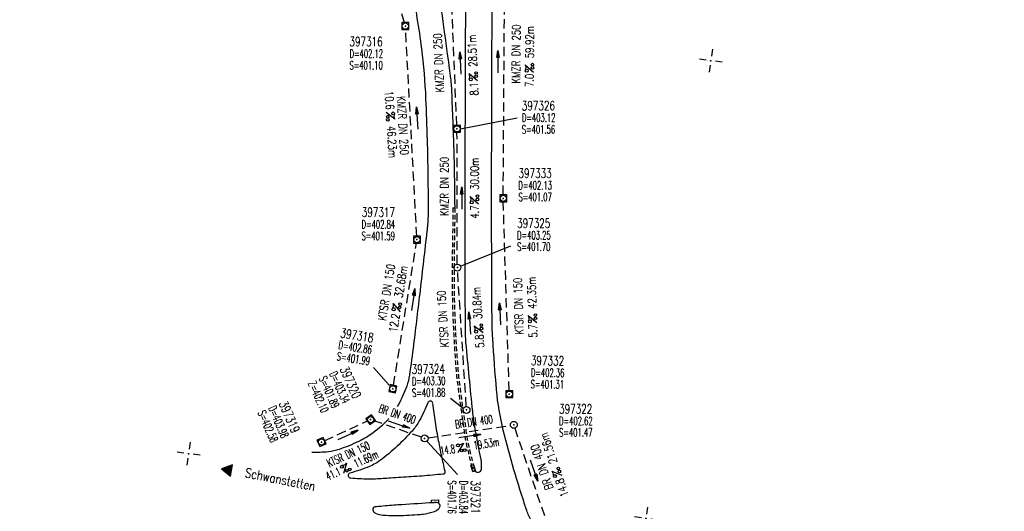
# Model space of a CAD drawing. Extents: x 0 to 1135, y 0 to 594.
# Tile 6 of 44: x 175 to 388, y 111 to 217. Entities that reach past the tile are written whole.
import ezdxf
from ezdxf.enums import TextEntityAlignment as Align

# ---------------------------------------------------------------- set-up
doc = ezdxf.new("R2010")
doc.units = 0
doc.header["$LTSCALE"] = 2
doc.header["$MEASUREMENT"] = 0
for name, pattern in [('AUSGEZOGEN', [0]), ('GESTRICH-X2', [1.5, 1, -0.5]), ('GESTRICHELT', [0.75, 0.5, -0.25])]:
    doc.linetypes.add(name, pattern=pattern)
doc.layers.get('0').update_dxf_attribs({"linetype": 'AUSGEZOGEN'})
for name, color, linetype in [('FBR', 8, 'CONTINUOUS'), ('KANAL', 7, 'GESTRICH-X2'), ('NETZ', 250, 'CONTINUOUS'), ('PFEIL', 7, 'CONTINUOUS'), ('SCHACHTNR', 6, 'CONTINUOUS'), ('SCHLITZR', 7, 'GESTRICHELT'), ('SCHRIFT', 7, 'CONTINUOUS'), ('SCHSYMBOL', 7, 'CONTINUOUS'), ('TEXTO', 4, 'CONTINUOUS'), ('TEXTU', 4, 'CONTINUOUS')]:
    doc.layers.add(name, color=color, linetype=linetype)
doc.styles.add('ROMANS', font='romans.shx', dxfattribs={"width": 0.8})

# ---------------------------------------------------------------- blocks, each defined once
blk = doc.blocks.new('IKR')
at = {"color": 0}
for p, q in [((0, 1), (0, 2.5)), ((-2.5, 0), (-1, 0)), ((1, 0), (2.5, 0)), ((0, -2.5), (0, -1))]:
    blk.add_line(p, q, dxfattribs=at)
blk.add_circle((0, 0), 0.05, dxfattribs=at)
blk.add_point((0, 0), dxfattribs=at)
blk = doc.blocks.new('PROM')
blk.add_line((1.57, 1.82), (0.02, 0.02))
for centre, radius in [((0.32, 1.51), 0.317), ((0.94, 0.29), 0.283), ((1.64, 0.29), 0.283)]:
    blk.add_circle(centre, radius)
blk.add_arc((0.99, 2.68), 1.03, 239.1414, 303.3549)
blk = doc.blocks.new('PFEIL2')
at = {"color": 0}
for p, q in [((0.88, 0), (-2.4, -0.01)), ((0.88, -0.27), (0.88, 0.28)), ((0.88, 0.28), (2.43, 0.01)), ((0.91, 0.27), (0.88, 0.26)), ((0.97, 0.26), (0.88, 0.25)), ((1.02, 0.25), (0.88, 0.23)), ((1.07, 0.24), (0.88, 0.21)), ((1.13, 0.23), (0.88, 0.19)), ((1.18, 0.22), (0.88, 0.17)), ((1.24, 0.21), (0.88, 0.15)), ((1.29, 0.21), (0.88, 0.14)), ((1.34, 0.2), (0.88, 0.12)), ((1.4, 0.19), (0.88, 0.1)), ((1.45, 0.18), (0.88, 0.08)), ((1.51, 0.17), (0.88, 0.06)), ((1.56, 0.16), (0.88, 0.04)), ((1.61, 0.15), (0.88, 0.02)), ((1.67, 0.14), (0.88, 0.01)), ((1.72, 0.13), (0.88, -0.01)), ((1.78, 0.12), (0.88, -0.03)), ((1.83, 0.11), (0.88, -0.05)), ((1.88, 0.1), (0.88, -0.07)), ((1.94, 0.09), (0.88, -0.09)), ((2.05, 0.08), (0.88, -0.12)), ((1.99, 0.08), (0.88, -0.11)), ((2.1, 0.07), (0.88, -0.14)), ((2.15, 0.06), (0.88, -0.16)), ((2.21, 0.05), (0.88, -0.18)), ((2.26, 0.04), (0.88, -0.2)), ((2.32, 0.03), (0.88, -0.22)), ((2.37, 0.02), (0.88, -0.23)), ((2.42, 0.01), (0.88, -0.25)), ((2.43, 0.01), (0.88, -0.27))]:
    blk.add_line(p, q, dxfattribs=at)
blk = doc.blocks.new('20')
blk.add_lwpolyline([(-0.75, -0.75), (0.75, -0.75), (0.75, 0.75), (-0.75, 0.75)], close=True)
blk.add_circle((0, 0), 0.676)
blk.add_point((0, 0))
blk = doc.blocks.new('GST')
at = {"color": 0}
blk.add_circle((0, 0), 0.75, dxfattribs=at)
blk.add_point((0, 0), dxfattribs=at)
blk = doc.blocks.new('10')
blk.add_blockref('GST', (0, 0))
blk = doc.blocks.new('30')
at = {"color": 0}
for p, q in [((-0.75, -0.29), (-0.75, 0.29)), ((-0.75, 0.29), (0.75, 0.29)), ((0.75, 0.29), (0.75, -0.29)), ((0.75, -0.29), (-0.75, -0.29))]:
    blk.add_line(p, q, dxfattribs=at)
blk.add_point((0, 0), dxfattribs=at)
blk = doc.blocks.new('30S')
at = {"color": 0}
for p, q in [((-0.75, -0.58), (-0.75, 0)), ((-0.75, 0), (0.75, 0)), ((0.75, 0), (0.75, -0.58)), ((0.75, -0.58), (-0.75, -0.58))]:
    blk.add_line(p, q, dxfattribs=at)
blk.add_point((0, 0), dxfattribs=at)
blk = doc.blocks.new('RPFEIL')
at = {"color": 0}
for p, q in [((0, 0), (-1.25, -2.17)), ((-1.15, -2.17), (-1.15, -1.99)), ((-1.05, -2.17), (-1.05, -1.82)), ((-0.95, -2.17), (-0.95, -1.65)), ((-0.85, -2.17), (-0.85, -1.47)), ((-0.75, -2.17), (-0.75, -1.3)), ((-0.65, -2.17), (-0.65, -1.13)), ((-0.55, -2.17), (-0.55, -0.95)), ((-0.45, -2.17), (-0.45, -0.78)), ((-0.35, -2.17), (-0.35, -0.61)), ((-0.25, -2.17), (-0.25, -0.43)), ((-0.15, -2.17), (-0.15, -0.26)), ((-0.05, -2.17), (-0.05, -0.09)), ((1.25, -2.17), (0, 0)), ((0.05, -2.17), (0.05, -0.09)), ((0.15, -2.17), (0.15, -0.26)), ((0.25, -2.17), (0.25, -0.43)), ((0.35, -2.17), (0.35, -0.61)), ((0.45, -2.17), (0.45, -0.78)), ((0.55, -2.17), (0.55, -0.95)), ((0.65, -2.17), (0.65, -1.13)), ((0.75, -2.17), (0.75, -1.3)), ((0.85, -2.17), (0.85, -1.47)), ((0.95, -2.17), (0.95, -1.65)), ((1.05, -2.17), (1.05, -1.82)), ((1.15, -2.17), (1.15, -1.99)), ((-1.25, -2.17), (1.25, -2.17))]:
    blk.add_line(p, q, dxfattribs=at)

msp = doc.modelspace()

# ---------------------------------------------------------------- linework, layer by layer
at = {"layer": 'FBR'}
for points in [[(285.43, 108.89, -0.036766), (284.46, 111.22, -0.019619), (279.49, 128.26, -0.039575), (278.04, 136.95, -0.006225), (277.21, 148.08, -0.013872), (277.05, 153.09, -0.000623), (276.97, 170.36, -0.001282), (276.96, 178.76, -0.000007), (276.99, 196.85, -0.000085), (277, 198.26, -0.000014), (277, 202.15, -0.000025), (277.01, 204.32, -0.00065), (277.02, 206.99, -0.00017), (277.07, 217.23, -0.001042), (277.15, 226.8, -0.003095)], [(244.11, 260.15, -0.005928), (245.82, 257.72, -0.032311), (250.01, 250.69, -0.024688), (254.4, 240.94, -0.019316), (257.68, 231.52, -0.024415), (259.61, 223.87, -0.017895), (261.77, 210.78, -0.021877), (262.68, 199.96, -0.001923), (263, 191.01, -0.003843), (263.11, 186.53, -0.002811), (263.23, 176.05, -0.014681), (263.18, 174.04, -0.004035), (263.1, 172.83, -0.006153), (263.04, 172.04, -0.005276), (262.96, 171.31, -0.000301), (261.48, 158.51, -0.002053), (260.05, 146.74, -0.003661), (259.18, 140.15, -0.054366), (258.58, 137.78, -0.030716), (256.83, 133.83, -0.009417), (256.55, 133.32, -0.056133)], [(259.72, 242.96, -0.018398), (263.9, 230.49, -0.035319), (265.37, 223.78, -0.003871), (268, 204.77, -0.021923), (268.29, 201.4, -0.002471), (268.76, 188.77, -0.004901), (268.9, 182.4, -0.00033), (268.95, 178.15, -0.000776), (268.97, 176.34, -0.007106)], [(254.68, 130.72, -0.004955), (254.48, 130.49, -0.056133), (250.79, 127.31, -0.040366), (248.19, 125.82, -0.026415), (243.95, 124.1, -0.055953), (241.64, 123.58, -0.036324), (238.01, 123.45)]]:
    msp.add_lwpolyline(points, format="xyb", dxfattribs=at)
at = {"layer": 'FBR', "flags": 128}
for points in [[(272.7, 251.16, 0.005081), (272.12, 245.88, 0.013892), (271.98, 243.94, 0.000888), (271.45, 231.62, 0.007165), (271.41, 230.09, 0.001217), (271.29, 217.27, 0.001206), (271.22, 204.33, 0.000144), (271.21, 198.28, 0.000048), (271.18, 179.87, 0.00101), (271.18, 159.3, 0.002015), (271.25, 148.99, 0.020735), (271.34, 147.2, 0.002477), (272.81, 132.28, 0.01754), (273.27, 128.99, 0.00783), (274.67, 121.66)], [(263.14, 134.18, -0.034329), (261.3, 130.27, -0.055447), (259.75, 128.08, -0.024603), (256.5, 124.78, -0.024555), (252.94, 121.81, -0.061374), (250.56, 120.44, -0.037549), (246.3, 119)], [(266.89, 119.4, -0.005879), (266.16, 122.68, -0.005879), (265.5, 125.98, -0.007146), (264.81, 130.01, -0.007146), (264.23, 134.06)], [(246.42, 117.92, 0.009817), (250.24, 117.73, 0.023131), (251.86, 117.75, 0.000616), (255.12, 117.96, 0.000452), (259.57, 118.25, 0.00425), (261.92, 118.42, 0.002217), (266.43, 118.82)], [(252.02, 111.71, 0.202375), (251.43, 111.51, 0.249327), (251.25, 111.03, 0.152603), (251.43, 110.63, 0.105622), (251.94, 110.27, 0.087639), (253.47, 109.9, 0.027342), (258.51, 109.87, 0.005149), (260.89, 110.01, 0.009805), (262.14, 110.12, 0.050373), (264.29, 110.58, 0.090293), (265.38, 111.16, 0.106531), (265.79, 111.65, 0.192173), (265.82, 112.01, 0.15558), (265.54, 112.43, 0.16108), (265.09, 112.6, 0.004294), (264.83, 112.6, 0.012664), (264.75, 112.6, 0.006789), (264.39, 112.58, 0.000356), (257.55, 112.15, 0.003522), (255.76, 112.02, 0.001686), (252.02, 111.71)]]:
    msp.add_lwpolyline(points, format="xyb", dxfattribs=at)
at = {"layer": 'FBR'}
for centre, radius, start, end in [((263.67, 133.98), 0.571, 8.5397, 158.9493), ((267.92, 120.48), 6.86, 354.5057, 9.9335), ((266.45, 119.27), 0.454, 266.9679, 16.7101), ((273.99, 119.85), 0.718, 197.192, 282.8882), ((273.98, 119.9), 0.77, 282.8882, 354.5057), ((246.45, 118.47), 0.549, 105.2238, 267.2441)]:
    msp.add_arc(centre, radius, start, end, dxfattribs=at)
at = {"layer": 'KANAL'}
for p, q in [((258.09, 216.35), (249.75, 243.22)), ((279.48, 179.13), (279.85, 237.57)), ((269.43, 194.16), (268.3, 221.15)), ((260.76, 170.2), (258.35, 214.86)), ((269.53, 164.16), (269.47, 192.64)), ((280.77, 136.81), (279.49, 177.65)), ((255.72, 137.94), (260.68, 168.7)), ((271.48, 133.4), (269.61, 162.67)), ((240.83, 126), (250.08, 130.25)), ((261.76, 126.73), (251.48, 130.3)), ((263.2, 126.59), (281.03, 129.3)), ((288.45, 109.72), (282.02, 128.68))]:
    msp.add_line(p, q, dxfattribs=at)
at = {"layer": 'SCHACHTNR'}
for p, q in [((270.23, 193.43), (282.47, 195.79)), ((270.26, 163.69), (281.1, 168.11)), ((251.43, 141.81), (254.8, 138)), ((270.82, 132.93), (268.03, 135.09)), ((263, 125.82), (269.56, 118.7))]:
    msp.add_line(p, q, dxfattribs=at)
at = {"layer": 'SCHLITZR'}
for p, q in [((268.55, 176.34), (268.97, 176.34)), ((273.3, 119.63), (272.9, 119.53))]:
    msp.add_line(p, q, dxfattribs=at)
at = {"layer": 'SCHLITZR', "flags": 128}
for points in [[(268.55, 176.34, -0.007106), (268.52, 170.8, 0.004457), (268.42, 161.93, 0.010653), (268.6, 152.29, 0.009519), (269.24, 141.53, 0.01305), (269.55, 138.58, 0.003376), (271.11, 127.31, 0.020804), (271.54, 124.99, 0.008625), (272.9, 119.53, 0.008625)], [(268.97, 176.34, -0.007106), (268.93, 170.79, 0.004457), (268.83, 161.93, 0.010653), (269.02, 152.31, 0.009519), (269.65, 141.56, 0.01305), (269.96, 138.63, 0.003376), (271.51, 127.37, 0.020804), (271.94, 125.08, 0.008625), (273.3, 119.63)]]:
    msp.add_lwpolyline(points, format="xyb", dxfattribs=at)

# ---------------------------------------------------------------- block references
at = {"layer": 'NETZ', "rotation": 171.9288}
for p in [(324.41, 208.15), (211.36, 123.18), (310.37, 109.14)]:
    msp.add_blockref('IKR', p, dxfattribs=at)
at = {"layer": 'PFEIL'}
for p, rotation in [((270.22, 207.63), 92.37105950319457), ((278.34, 207.93), 89.64985950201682), ((260.85, 195.73), 93.07575950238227), ((270.5, 178.41), 90.1684595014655), ((260, 156.51), 80.82385950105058), ((278.78, 153.4), 91.76085950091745), ((272.21, 151.42), 93.6944595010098), ((256.94, 129.45), 340.8102595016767), ((245.87, 127.21), 24.51305950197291), ((272.26, 126.95), 8.639459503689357), ((286.18, 119.52), 288.7504595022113)]:
    msp.add_blockref('PFEIL2', p, dxfattribs=dict(at, rotation=rotation))
at = {"layer": 'SCHRIFT', "rotation": 80.19636590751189}
msp.add_blockref('RPFEIL', (218.52, 119.89), dxfattribs=at)
at = {"layer": 'SCHSYMBOL'}
for name, p, rotation in [('20', (258.31, 215.62), 0.1293595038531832), ('20', (269.46, 193.41), 0.1293595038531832), ('20', (279.48, 178.38), 0.1293595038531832), ('20', (260.79, 169.46), 0.1293595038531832), ('10', (269.55, 163.41), 0.1293595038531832), ('20', (255.58, 137.2), 346.8240285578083), ('20', (280.78, 136.05), 0.1293595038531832), ('10', (271.53, 132.64), 0.1293595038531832), ('20', (250.77, 130.54), 36.44522195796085), ('10', (281.77, 129.41), 0.1293595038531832), ('20', (240.14, 125.7), 24.23306174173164), ('10', (262.46, 126.47), 0.1293595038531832), ('30', (272.97, 120.05), 104.9251652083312), ('30S', (264.75, 112.6), 183.6158811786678)]:
    msp.add_blockref(name, p, dxfattribs=dict(at, rotation=rotation))
at = {"layer": 'TEXTU'}
for p, rotation in [((286.07, 205.66), 89.64985950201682), ((273.96, 203.86), 92.37105950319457), ((254.12, 196.98), 273.4868851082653), ((274.18, 177.2), 90.1684595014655), ((257.2, 153.83), 80.82385950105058), ((286.78, 151.52), 91.76085950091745), ((275.13, 149.34), 93.6944595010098), ((269.6, 123.42), 8.639459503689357), ((244.9, 118.84), 24.51305950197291), ((292.21, 118.51), 108.7504595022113)]:
    msp.add_blockref('PROM', p, dxfattribs=dict(at, rotation=rotation))

# ---------------------------------------------------------------- texts
at = {"layer": 'SCHACHTNR', "style": 'ROMANS'}
for s, height, rotation, width, p in [('397316', 2, 0.1294, 0.7, (246.18, 211.27)), ('D=402.12', 1.8, 0.1294, 0.6, (246.2, 208.74)), ('S=401.10', 1.8, 0.1294, 0.6, (246.19, 206.25)), ('397326', 2, 0.1294, 0.7, (283.49, 197.41)), ('D=403.12', 1.8, 0.1294, 0.6, (283.51, 194.92)), ('S=401.56', 1.8, 0.1294, 0.6, (283.5, 192.39)), ('397333', 2, 0.0193, 0.7, (282.77, 182.81)), ('D=402.13', 1.8, 0.0193, 0.6, (282.75, 180.28)), ('S=401.07', 1.8, 0.0193, 0.6, (282.77, 177.79)), ('397317', 2, 359.9073, 0.7, (248.84, 174.39)), ('D=402.84', 1.8, 359.9073, 0.6, (248.81, 171.87)), ('397325', 2, 359.9727, 0.7, (282.47, 172.01)), ('S=401.59', 1.8, 359.9073, 0.6, (248.8, 169.37)), ('D=403.25', 1.8, 359.9727, 0.6, (282.48, 169.52)), ('S=401.70', 1.8, 359.9727, 0.6, (282.47, 167.02)), ('397318', 2, 351.0883, 0.7, (244.12, 148.32)), ('D=402.86', 1.8, 351.0883, 0.6, (243.72, 145.86)), ('S=401.99', 1.8, 351.0883, 0.6, (243.35, 143.39)), ('397332', 2, 359.4341, 0.7, (285.46, 142.31)), ('D=403.34', 1.8, 294.0003, 0.6, (241.77, 140.47)), ('397320', 2, 294.0003, 0.7, (244.05, 141.48)), ('397324', 2, 0.8805, 0.7, (259.67, 140.42)), ('D=402.36', 1.8, 359.4341, 0.6, (285.45, 139.81)), ('Z=402.10', 1.8, 294.0003, 0.6, (237.18, 138.43)), ('S=401.89', 1.8, 294.0003, 0.6, (239.5, 139.44)), ('D=403.30', 1.8, 0.8805, 0.6, (259.72, 137.92)), ('S=401.31', 1.8, 359.4341, 0.6, (285.41, 137.32)), ('S=401.88', 1.8, 0.8805, 0.6, (259.75, 135.43)), ('397319', 2, 293.404, 0.7, (230.85, 134.03)), ('S=402.58', 1.8, 293.404, 0.6, (226.28, 132.04)), ('D=403.98', 1.8, 293.404, 0.6, (228.57, 133.02)), ('397322', 2, 0.1294, 0.7, (291.56, 131.85)), ('D=402.62', 1.8, 0.1294, 0.6, (291.58, 129.35)), ('S=401.47', 1.8, 0.1294, 0.6, (291.58, 126.86)), ('S=401.76', 1.8, 270.1294, 0.6, (267.46, 117.39)), ('397321', 2, 270.1294, 0.7, (272.49, 117.4)), ('D=403.84', 1.8, 270.1294, 0.6, (269.99, 117.38))]:
    msp.add_text(s, height=height, rotation=rotation, dxfattribs=dict(at, width=width)).set_placement(p)
at = {"layer": 'SCHRIFT', "style": 'ROMANS', "width": 0.8}
msp.add_text('Schwanstetten', height=2, rotation=348.6986, dxfattribs=at).set_placement((223.45, 118.15))
at = {"layer": 'TEXTO', "style": 'ROMANS'}
for s, rotation, width, p in [('KMZR DN 250', 92.3711, 0.75, (266.41, 207.72)), ('KMZR DN 250', 89.6499, 0.75, (283.16, 209.57)), ('KMZR DN 250', 273.4869, 0.75, (256.85, 194.07)), ('KMZR DN 250', 90.1685, 0.75, (267.64, 180.96)), ('KTSR DN 150', 80.8239, 0.75, (255.1, 157.93)), ('KTSR DN 150', 91.7609, 0.75, (283.68, 155.1)), ('KTSR DN 150', 93.6945, 0.75, (267.33, 152.36)), ('BR DN 400', 341.3689, 0.6, (256.28, 130.88)), ('BR DN 400', 8.6395, 0.6, (273.26, 129.2)), ('KTSR DN 150', 24.5131, 0.6, (246.31, 122.23)), ('BR DN 400', 108.7505, 0.75, (288.69, 120.58))]:
    msp.add_text(s, height=1.8, rotation=rotation, dxfattribs=dict(at, width=width)).set_placement(p, align=Align.CENTER)
at = {"layer": 'TEXTU', "style": 'ROMANS'}
for s, rotation, width, p in [('59.92m', 89.6499, 0.75, (286.08, 208.67)), ('28.51m', 92.3711, 0.75, (273.82, 206.87)), ('7.0', 89.6499, 0.75, (286.04, 202.43)), ('8.1', 92.3711, 0.75, (274.11, 200.64)), ('10.6', 273.4869, 0.75, (253.84, 201.56)), ('46.23m', 273.4869, 0.75, (254.3, 193.99)), ('30.00m', 90.1685, 0.75, (274.18, 180.22)), ('4.7', 90.1685, 0.75, (274.18, 173.97)), ('32.68m', 80.8239, 0.75, (257.67, 156.79)), ('42.35m', 91.7609, 0.75, (286.67, 154.52)), ('30.84m', 93.6945, 0.75, (274.94, 152.34)), ('12.2', 80.8239, 0.75, (256.48, 149.32)), ('5.7', 91.7609, 0.75, (286.86, 148.3)), ('5.8', 93.6945, 0.75, (275.35, 146.13)), ('19.53m', 8.6395, 0.6, (273.22, 124.06)), ('21.56m', 108.7505, 0.75, (291.24, 121.35)), ('14.8', 8.6395, 0.6, (265.97, 122.88)), ('11.69m', 24.5131, 0.6, (247.62, 120.1)), ('41.1', 24.5131, 0.6, (241.57, 117.33)), ('14.8', 108.7505, 0.75, (293.69, 114.18))]:
    msp.add_text(s, height=1.8, rotation=rotation, dxfattribs=dict(at, width=width)).set_placement(p)

doc.saveas('drawing.dxf')
